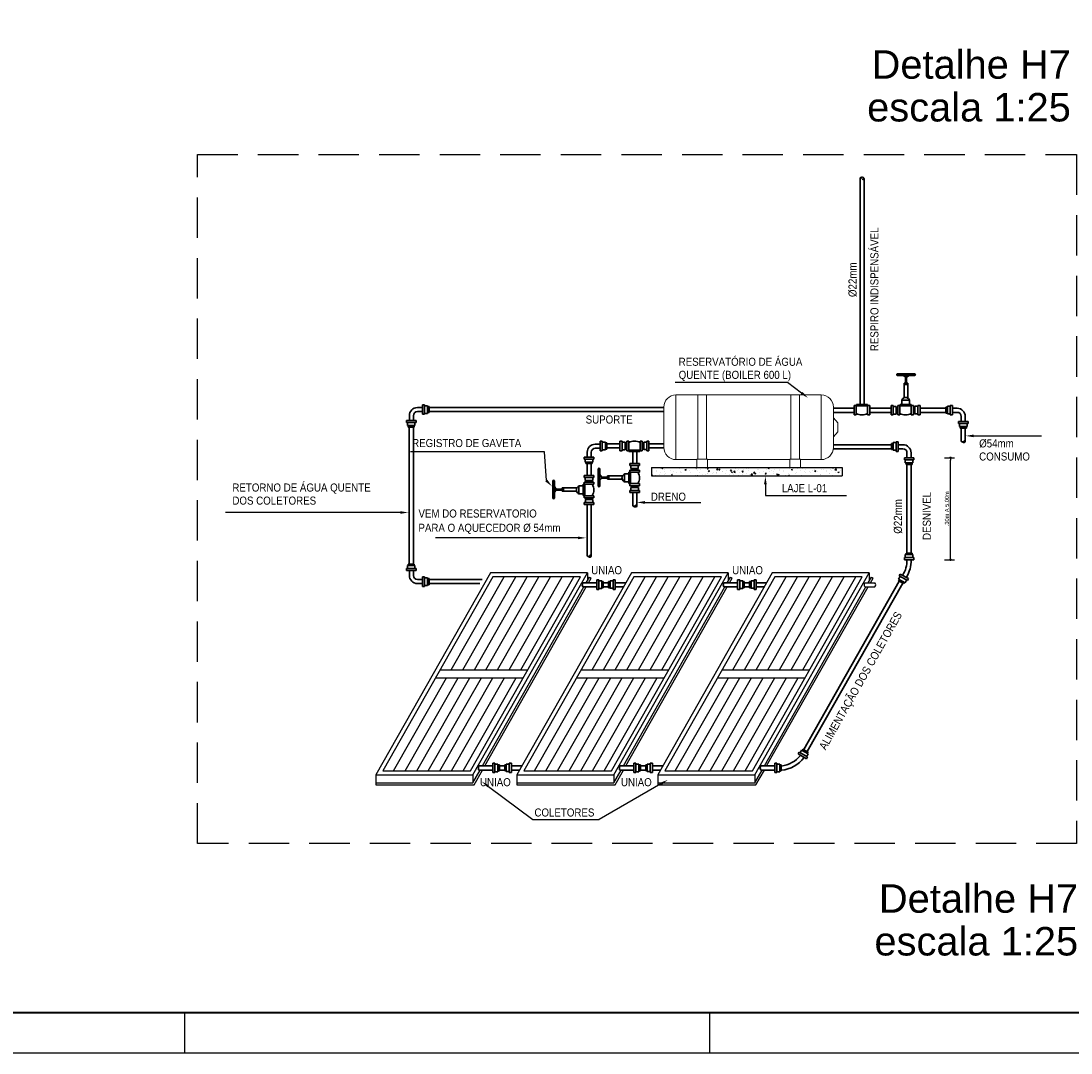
# Model space of a CAD drawing. Header units: millimetres. Extents: x -15 to 153, y -141 to 37.
# Tile 5 of 98: x 14 to 40, y -141 to -116. Entities that reach past the tile are written whole.
import ezdxf

# ---------------------------------------------------------------- set-up
doc = ezdxf.new("R2010")
doc.units = ezdxf.units.MM
doc.header["$MEASUREMENT"] = 0
doc.linetypes.add('HIDDEN', pattern=[0.375, 0.25, -0.125])
doc.layers.get('0').update_dxf_attribs({"color": 5, "lineweight": 20})
for name, color, linetype in [('1', 1, 'Continuous'), ('3', 3, 'Continuous'), ('A-01', 1, 'Continuous'), ('A-02', 2, 'Continuous'), ('A-03', 3, 'Continuous'), ('HACHURA', 8, 'Continuous'), ('LOUCAS', 6, 'Continuous'), ('XX-CARIMBO', 9, 'Continuous'), ('XX-FOLHA', 253, 'Continuous')]:
    doc.layers.add(name, color=color, linetype=linetype)
doc.layers.add('AF-Tubos detalhe', color=4, linetype='Continuous', lineweight=30)
doc.styles.add('Arial', font='arial.ttf')
doc.dimstyles.new('DIM50', dxfattribs={"dimtxt": 0.1, "dimasz": 0.06, "dimexe": 0.1, "dimexo": 0.25, "dimgap": 0.04, "dimtad": 1, "dimzin": 4, "dimdsep": 46, "dimtxsty": 'Standard', "dimblk": 'DOT', "dimcen": 0.09, "dimclrd": 1, "dimclre": 1, "dimclrt": 3, "dimadec": 0, "dimazin": 0, "dimtfac": 1, "dimtmove": 2, "dimatfit": 3, "dimldrblk": 'DOT', "dimfxl": 0.15, "dimfxlon": 1, "dimtolj": 1, "dimtzin": 1, "dimarcsym": 0})

# ---------------------------------------------------------------- blocks, each defined once
blk = doc.blocks.new('Aprovacao A-1_SC')
at = {"layer": 'XX-CARIMBO', "ltscale": 0.5}
blk.add_line((0, 0), (840, 0), dxfattribs=at)
at = {"layer": 'XX-FOLHA', "ltscale": 0.5}
for p, q in [((340, 10), (340, 0)), ((470, 10), (470, 0)), ((470, 10), (470, 0))]:
    blk.add_line(p, q, dxfattribs=at)
at = {"layer": 'XX-FOLHA', "ltscale": 0.5, "const_width": 0.5}
blk.add_lwpolyline([(25, 584), (25, 10), (830, 10), (830, 584), (25, 584)], dxfattribs=at)
blk = doc.blocks.new('*X3554')
at = {"color": 0}
for p, q in [((2.506, 3.136), (2.506, 3.136)), ((2.528, 3.141), (2.542, 3.146)), ((2.528, 3.141), (2.538, 3.134)), ((2.538, 3.134), (2.542, 3.146)), ((2.556, 3.143), (2.556, 3.143)), ((2.563, 3.131), (2.563, 3.131)), ((2.664, 3.144), (2.664, 3.144)), ((2.749, 3.132), (2.749, 3.132)), ((2.815, 3.125), (2.829, 3.13)), ((2.815, 3.125), (2.825, 3.118)), ((2.825, 3.118), (2.829, 3.13)), ((2.948, 3.146), (2.949, 3.148)), ((2.948, 3.146), (2.96, 3.145)), ((2.958, 3.124), (2.958, 3.124)), ((2.96, 3.145), (2.96, 3.148)), ((3.008, 3.13), (3.008, 3.13)), ((3.073, 3.134), (3.073, 3.134)), ((3.084, 3.14), (3.084, 3.14)), ((3.091, 3.134), (3.101, 3.145)), ((3.091, 3.134), (3.103, 3.133)), ((3.103, 3.133), (3.101, 3.145)), ((3.204, 3.124), (3.22, 3.14)), ((3.204, 3.124), (3.222, 3.121)), ((3.222, 3.121), (3.22, 3.14)), ((3.235, 3.121), (3.245, 3.133)), ((3.235, 3.121), (3.247, 3.12)), ((3.247, 3.12), (3.245, 3.133)), ((3.378, 3.109), (3.388, 3.12)), ((3.39, 3.108), (3.388, 3.12)), ((3.393, 3.145), (3.393, 3.145)), ((3.44, 3.133), (3.44, 3.133)), ((3.481, 3.124), (3.481, 3.124)), ((3.499, 3.14), (3.499, 3.14)), ((3.535, 3.128), (3.535, 3.128)), ((3.582, 3.137), (3.582, 3.137)), ((3.606, 3.136), (3.606, 3.136)), ((3.662, 3.144), (3.662, 3.144)), ((3.713, 3.131), (3.713, 3.131)), ((3.722, 3.129), (3.722, 3.129)), ((3.82, 3.127), (3.82, 3.127)), ((3.845, 3.141), (3.859, 3.146)), ((3.845, 3.141), (3.855, 3.134)), ((3.855, 3.134), (3.859, 3.146)), ((3.926, 3.122), (3.926, 3.122)), ((3.991, 3.144), (3.991, 3.144)), ((3.991, 3.127), (3.991, 3.127)), ((4.093, 3.141), (4.093, 3.141)), ((4.098, 3.14), (4.098, 3.14)), ((4.113, 3.132), (4.113, 3.132)), ((4.133, 3.125), (4.147, 3.13)), ((4.133, 3.125), (4.143, 3.118)), ((4.143, 3.118), (4.147, 3.13)), ((4.163, 3.138), (4.163, 3.138)), ((4.205, 3.135), (4.205, 3.135)), ((4.265, 3.139), (4.265, 3.139)), ((4.311, 3.131), (4.311, 3.131)), ((4.418, 3.126), (4.418, 3.126)), ((4.5, 3.129), (4.5, 3.129)), ((4.525, 3.122), (4.525, 3.122)), ((4.604, 3.144), (4.604, 3.144)), ((4.615, 3.126), (4.615, 3.126)), ((4.642, 3.146), (4.643, 3.148)), ((4.642, 3.146), (4.654, 3.145)), ((4.654, 3.145), (4.653, 3.148)), ((4.672, 3.12), (4.688, 3.137)), ((4.672, 3.12), (4.69, 3.118)), ((4.69, 3.118), (4.688, 3.137)), ((4.691, 3.136), (4.691, 3.136)), ((2.403, 3.048), (2.412, 3.058)), ((2.413, 3.048), (2.412, 3.058)), ((2.454, 3.057), (2.454, 3.057)), ((2.457, 3.106), (2.457, 3.106)), ((2.458, 3.051), (2.458, 3.051)), ((2.46, 3.117), (2.46, 3.117)), ((2.504, 3.064), (2.504, 3.064)), ((2.516, 3.092), (2.516, 3.092)), ((2.56, 3.065), (2.56, 3.065)), ((2.563, 3.101), (2.563, 3.101)), ((2.579, 3.074), (2.579, 3.074)), ((2.632, 3.112), (2.632, 3.112)), ((2.647, 3.06), (2.661, 3.065)), ((2.647, 3.06), (2.657, 3.053)), ((2.657, 3.053), (2.661, 3.065)), ((2.661, 3.078), (2.661, 3.078)), ((2.67, 3.097), (2.67, 3.097)), ((2.706, 3.091), (2.706, 3.091)), ((2.756, 3.097), (2.756, 3.097)), ((2.765, 3.093), (2.765, 3.093)), ((2.777, 3.092), (2.777, 3.092)), ((2.831, 3.107), (2.831, 3.107)), ((2.868, 3.107), (2.868, 3.107)), ((2.884, 3.088), (2.884, 3.088)), ((2.944, 3.048), (2.949, 3.049)), ((2.948, 3.048), (2.949, 3.049)), ((2.955, 3.051), (2.955, 3.051)), ((2.967, 3.053), (2.967, 3.053)), ((2.969, 3.119), (2.969, 3.119)), ((2.974, 3.053), (2.974, 3.053)), ((2.99, 3.083), (2.99, 3.083)), ((3.031, 3.061), (3.031, 3.061)), ((3.07, 3.068), (3.07, 3.068)), ((3.091, 3.073), (3.091, 3.073)), ((3.097, 3.079), (3.097, 3.079)), ((3.103, 3.109), (3.117, 3.114)), ((3.103, 3.109), (3.113, 3.102)), ((3.113, 3.102), (3.117, 3.114)), ((3.157, 3.078), (3.157, 3.078)), ((3.173, 3.082), (3.173, 3.082)), ((3.204, 3.074), (3.204, 3.074)), ((3.207, 3.093), (3.207, 3.093)), ((3.207, 3.085), (3.207, 3.085)), ((3.255, 3.049), (3.255, 3.049)), ((3.274, 3.095), (3.274, 3.095)), ((3.283, 3.095), (3.283, 3.095)), ((3.311, 3.07), (3.311, 3.07)), ((3.324, 3.113), (3.324, 3.113)), ((3.372, 3.069), (3.372, 3.069)), ((3.378, 3.11), (3.378, 3.11)), ((3.378, 3.109), (3.39, 3.108)), ((3.39, 3.093), (3.404, 3.098)), ((3.39, 3.093), (3.4, 3.086)), ((3.4, 3.086), (3.404, 3.098)), ((3.409, 3.111), (3.409, 3.111)), ((3.417, 3.065), (3.417, 3.065)), ((3.418, 3.091), (3.433, 3.107)), ((3.418, 3.091), (3.436, 3.088)), ((3.436, 3.088), (3.433, 3.107)), ((3.459, 3.118), (3.459, 3.118)), ((3.478, 3.057), (3.478, 3.057)), ((3.483, 3.049), (3.483, 3.049)), ((3.488, 3.089), (3.488, 3.089)), ((3.522, 3.096), (3.531, 3.108)), ((3.522, 3.096), (3.534, 3.095)), ((3.524, 3.061), (3.524, 3.061)), ((3.534, 3.095), (3.531, 3.108)), ((3.579, 3.07), (3.579, 3.07)), ((3.605, 3.109), (3.605, 3.109)), ((3.609, 3.066), (3.609, 3.066)), ((3.631, 3.058), (3.647, 3.074)), ((3.631, 3.058), (3.649, 3.055)), ((3.631, 3.056), (3.631, 3.056)), ((3.649, 3.055), (3.647, 3.074)), ((3.659, 3.072), (3.659, 3.072)), ((3.665, 3.084), (3.675, 3.095)), ((3.665, 3.084), (3.677, 3.083)), ((3.677, 3.083), (3.675, 3.095)), ((3.677, 3.077), (3.691, 3.082)), ((3.677, 3.077), (3.687, 3.07)), ((3.683, 3.085), (3.683, 3.085)), ((3.687, 3.07), (3.691, 3.082)), ((3.735, 3.082), (3.735, 3.082)), ((3.738, 3.052), (3.738, 3.052)), ((3.786, 3.099), (3.786, 3.099)), ((3.798, 3.059), (3.798, 3.059)), ((3.809, 3.071), (3.818, 3.083)), ((3.809, 3.071), (3.821, 3.07)), ((3.821, 3.07), (3.818, 3.083)), ((3.861, 3.099), (3.861, 3.099)), ((3.887, 3.112), (3.887, 3.112)), ((3.911, 3.105), (3.911, 3.105)), ((3.915, 3.079), (3.915, 3.079)), ((3.952, 3.058), (3.962, 3.07)), ((3.952, 3.058), (3.964, 3.057)), ((3.964, 3.057), (3.962, 3.07)), ((3.965, 3.06), (3.979, 3.066)), ((3.965, 3.06), (3.975, 3.054)), ((3.975, 3.054), (3.979, 3.066)), ((3.987, 3.115), (3.987, 3.115)), ((3.988, 3.06), (3.988, 3.06)), ((4.031, 3.099), (4.031, 3.099)), ((4.033, 3.118), (4.033, 3.118)), ((4.061, 3.053), (4.061, 3.053)), ((4.091, 3.074), (4.091, 3.074)), ((4.097, 3.048), (4.105, 3.057)), ((4.107, 3.048), (4.105, 3.057)), ((4.111, 3.06), (4.111, 3.06)), ((4.14, 3.113), (4.14, 3.113)), ((4.148, 3.119), (4.148, 3.119)), ((4.186, 3.07), (4.186, 3.07)), ((4.192, 3.087), (4.192, 3.087)), ((4.247, 3.109), (4.247, 3.109)), ((4.261, 3.048), (4.266, 3.05)), ((4.266, 3.048), (4.266, 3.05)), ((4.296, 3.102), (4.296, 3.102)), ((4.313, 3.086), (4.313, 3.086)), ((4.354, 3.104), (4.354, 3.104)), ((4.363, 3.093), (4.363, 3.093)), ((4.396, 3.05), (4.396, 3.05)), ((4.399, 3.116), (4.399, 3.116)), ((4.42, 3.109), (4.434, 3.114)), ((4.42, 3.109), (4.43, 3.102)), ((4.43, 3.102), (4.434, 3.114)), ((4.438, 3.103), (4.438, 3.103)), ((4.46, 3.1), (4.46, 3.1)), ((4.49, 3.06), (4.49, 3.06)), ((4.497, 3.063), (4.497, 3.063)), ((4.565, 3.119), (4.565, 3.119)), ((4.567, 3.095), (4.567, 3.095)), ((4.601, 3.078), (4.601, 3.078)), ((4.606, 3.08), (4.606, 3.08)), ((4.632, 3.117), (4.632, 3.117)), ((4.638, 3.057), (4.638, 3.057)), ((4.674, 3.091), (4.674, 3.091)), ((4.704, 3.092), (4.704, 3.092)), ((4.708, 3.093), (4.722, 3.098)), ((4.708, 3.093), (4.718, 3.086)), ((4.718, 3.086), (4.722, 3.098)), ((4.723, 3.1), (4.723, 3.1)), ((4.738, 3.113), (4.738, 3.113))]:
    blk.add_line(p, q, dxfattribs=at)
blk = doc.blocks.new('*X3553')
at = {"color": 0}
for p, q in [((1.664, 0.645), (2.321, 1.795)), ((1.808, 0.645), (2.464, 1.795)), ((1.952, 0.645), (2.608, 1.795)), ((2.096, 0.645), (2.752, 1.795)), ((2.24, 0.645), (2.896, 1.795)), ((2.384, 0.645), (3.04, 1.795)), ((2.527, 0.645), (3.184, 1.795))]:
    blk.add_line(p, q, dxfattribs=at)
blk = doc.blocks.new('*X3552')
at = {"color": 0}
for p, q in [((0.95, -0.605), (1.607, 0.545)), ((1.094, -0.605), (1.751, 0.545)), ((1.238, -0.605), (1.895, 0.545)), ((1.382, -0.605), (2.039, 0.545)), ((1.526, -0.605), (2.182, 0.545)), ((1.67, -0.605), (2.326, 0.545)), ((1.814, -0.605), (2.47, 0.545))]:
    blk.add_line(p, q, dxfattribs=at)
blk = doc.blocks.new('_DOT')
at = {"color": 0, "linetype": 'ByBlock', "lineweight": -2}
blk.add_line((-0.5, 0), (-1, 0), dxfattribs=at)
at = {"color": 0, "linetype": 'ByBlock', "const_width": 0.5}
blk.add_lwpolyline([(-0.25, 0, 1), (0.25, 0, 1)], format="xyb", close=True, dxfattribs=at)
blk = doc.blocks.new('*D3555')
at = {"layer": 'AF-Tubos detalhe', "color": 1, "lineweight": -2, "transparency": 16777216}
for p, q in [((37.335, -126.418), (37.585, -126.418)), ((37.485, -128.884), (37.485, -126.478)), ((37.335, -128.944), (37.585, -128.944))]:
    blk.add_line(p, q, dxfattribs=at)
at = {"layer": 'Defpoints', "color": 0, "transparency": 16777216}
for p in [(36.507, -126.418), (37.485, -126.418), (36.507, -128.944)]:
    blk.add_point(p, dxfattribs=at)
at = {"layer": 'AF-Tubos detalhe', "color": 1, "lineweight": -2, "transparency": 16777216, "xscale": 0.06, "yscale": 0.06, "zscale": 0.06}
for p, rotation in [((37.485, -126.418), 90), ((37.485, -128.944), 270)]:
    blk.add_blockref('_DOT', p, dxfattribs=dict(at, rotation=rotation))
at = {"layer": 'AF-Tubos detalhe', "color": 3, "transparency": 16777216, "insert": (37.395, -127.681), "char_height": 0.1, "attachment_point": 5, "rotation": 90}
blk.add_mtext('\\A1;.30m A 5.00m', dxfattribs=at)

msp = doc.modelspace()

# ---------------------------------------------------------------- linework, layer by layer
for p, q in [((30.685, -124.863), (34.284, -124.863)), ((30.685, -124.863), (30.685, -126.463)), ((31.228, -124.863), (31.228, -126.451)), ((31.439, -124.863), (31.439, -126.451)), ((33.53, -124.863), (33.53, -126.451)), ((33.742, -124.863), (33.742, -126.451)), ((34.284, -124.863), (34.284, -126.463)), ((30.385, -125.163), (30.385, -126.163)), ((34.584, -125.163), (34.584, -126.163)), ((34.698, -125.55), (34.584, -125.428)), ((34.698, -125.663), (34.698, -125.55)), ((34.698, -125.776), (34.584, -125.899)), ((34.698, -125.663), (34.698, -125.776)), ((30.685, -126.463), (31.202, -126.463)), ((31.202, -126.451), (31.202, -126.663)), ((31.202, -126.451), (31.467, -126.451)), ((31.467, -126.451), (31.467, -126.663)), ((31.467, -126.463), (33.503, -126.463)), ((33.503, -126.451), (33.503, -126.663)), ((33.768, -126.451), (33.503, -126.451)), ((33.768, -126.451), (33.768, -126.663)), ((34.284, -126.463), (33.768, -126.463)), ((33.768, -126.463), (34.284, -126.463))]:
    msp.add_line(p, q)
for centre, start, end in [((30.685, -125.163), 90, 180), ((34.284, -125.163), 0, 90), ((30.685, -126.163), 180, 270), ((34.284, -126.163), 270, 0)]:
    msp.add_arc(centre, 0.3, start, end)
at = {"layer": '1'}
for p, q in [((33.447, -124.55), (30.668, -124.55)), ((33.798, -124.815), (33.447, -124.55)), ((38.062, -125.876), (39.741, -125.876)), ((27.429, -126.271), (24.117, -126.271)), ((27.478, -126.984), (27.429, -126.271)), ((32.901, -127.075), (32.901, -127.356)), ((32.901, -127.356), (34.906, -127.356)), ((29.917, -127.524), (31.304, -127.524)), ((23.86, -127.774), (19.536, -127.774)), ((28.259, -128.403), (24.729, -128.403)), ((26.041, -134.558), (27.14, -135.378)), ((30.309, -134.497), (28.786, -135.378)), ((27.14, -135.378), (28.786, -135.378))]:
    msp.add_line(p, q, dxfattribs=at)
for points in [[(33.818, -124.788), (33.778, -124.841), (33.958, -124.935)], [(38.062, -125.91), (38.062, -125.843), (37.862, -125.876)], [(32.867, -127.075), (32.934, -127.075), (32.901, -126.875)], [(27.501, -126.96), (27.454, -127.007), (27.618, -127.126)], [(29.917, -127.558), (29.917, -127.491), (29.717, -127.524)], [(23.86, -127.741), (23.86, -127.807), (24.06, -127.774)], [(28.259, -128.369), (28.259, -128.436), (28.459, -128.403)], [(30.292, -134.468), (30.326, -134.526), (30.482, -134.396)], [(26.021, -134.585), (26.06, -134.531), (25.88, -134.438)]]:
    msp.add_solid(points, dxfattribs=at)
at = {"layer": '3', "linetype": 'Continuous'}
for p, q in [((30.083, -126.663), (34.804, -126.663)), ((30.083, -126.863), (34.804, -126.863))]:
    msp.add_line(p, q, dxfattribs=at)
at = {"layer": 'A-02'}
for p, q in [((28.466, -129.514), (28.545, -129.375)), ((28.524, -129.514), (28.589, -129.4)), ((28.545, -129.375), (28.589, -129.4)), ((31.956, -129.514), (32.035, -129.375)), ((32.014, -129.514), (32.079, -129.4)), ((32.035, -129.375), (32.079, -129.4)), ((35.447, -129.514), (35.526, -129.375)), ((35.504, -129.514), (35.569, -129.4)), ((35.526, -129.375), (35.569, -129.4)), ((25.894, -134.052), (28.409, -129.614)), ((25.952, -134.052), (28.467, -129.614)), ((29.384, -134.052), (31.9, -129.614)), ((29.442, -134.052), (31.957, -129.614)), ((32.875, -134.052), (35.39, -129.614)), ((32.932, -134.052), (35.448, -129.614)), ((25.658, -134.469), (25.837, -134.152)), ((25.687, -134.519), (25.895, -134.152)), ((29.148, -134.469), (29.328, -134.152)), ((29.177, -134.519), (29.385, -134.152)), ((32.639, -134.469), (32.818, -134.152)), ((32.668, -134.519), (32.876, -134.152)), ((23.258, -134.469), (23.258, -134.519)), ((23.258, -134.469), (25.658, -134.469)), ((23.258, -134.519), (25.687, -134.519)), ((26.748, -134.469), (26.748, -134.519)), ((26.748, -134.469), (29.148, -134.469)), ((26.748, -134.519), (29.177, -134.519)), ((30.239, -134.469), (32.639, -134.469)), ((30.239, -134.469), (30.239, -134.519)), ((30.239, -134.519), (32.668, -134.519))]:
    msp.add_line(p, q, dxfattribs=at)
for points in [[(23.429, -134.169), (25.6, -134.169), (28.32, -129.369), (26.15, -129.369)], [(26.92, -134.169), (29.09, -134.169), (31.81, -129.369), (29.64, -129.369)], [(30.41, -134.169), (32.58, -134.169), (35.301, -129.369), (33.131, -129.369)]]:
    msp.add_lwpolyline(points, close=True, dxfattribs=at)
for centre, start, end in [((35.408, -129.564), 128.8914, 231.1086), ((35.573, -129.564), 308.8914, 51.1086)]:
    msp.add_arc(centre, 0.0642, start, end, dxfattribs=at)
at = {"layer": 'A-03'}
for p, q in [((30.083, -126.663), (30.083, -126.863)), ((34.804, -126.663), (34.804, -126.863)), ((26.092, -129.269), (23.258, -134.269)), ((25.658, -134.269), (28.492, -129.269)), ((28.492, -129.269), (26.092, -129.269)), ((29.582, -129.269), (26.748, -134.269)), ((28.492, -129.269), (28.492, -129.469)), ((29.148, -134.269), (31.982, -129.269)), ((31.982, -129.269), (29.582, -129.269)), ((33.072, -129.269), (30.239, -134.269)), ((31.982, -129.269), (31.982, -129.469)), ((32.639, -134.269), (35.472, -129.269)), ((35.472, -129.269), (33.072, -129.269)), ((35.472, -129.269), (35.472, -129.469)), ((24.846, -131.669), (27.016, -131.669)), ((28.337, -131.669), (30.507, -131.669)), ((31.827, -131.669), (33.997, -131.669)), ((24.733, -131.869), (26.903, -131.869)), ((28.223, -131.869), (30.393, -131.869)), ((31.714, -131.869), (33.884, -131.869)), ((23.258, -134.269), (23.258, -134.469)), ((23.258, -134.269), (25.658, -134.269)), ((25.658, -134.269), (25.658, -134.469)), ((26.748, -134.269), (26.748, -134.469)), ((26.748, -134.269), (29.148, -134.269)), ((29.148, -134.269), (29.148, -134.469)), ((30.239, -134.269), (32.639, -134.269)), ((30.239, -134.269), (30.239, -134.469)), ((32.639, -134.269), (32.639, -134.469))]:
    msp.add_line(p, q, dxfattribs=at)
at = {"layer": 'AF-Tubos detalhe'}
for p, q in [((35.244, -125.098), (35.244, -119.486)), ((35.344, -125.098), (35.344, -119.502)), ((36.168, -124.381), (36.17, -124.381)), ((36.588, -124.339), (36.181, -124.339)), ((36.181, -124.381), (36.588, -124.381)), ((36.366, -124.423), (36.319, -124.381)), ((36.366, -124.423), (36.395, -124.423)), ((36.366, -124.571), (36.366, -124.423)), ((36.395, -124.423), (36.458, -124.381)), ((36.395, -124.423), (36.395, -124.571)), ((36.6, -124.381), (36.597, -124.381)), ((36.34, -124.932), (36.34, -124.571)), ((36.34, -124.571), (36.424, -124.571)), ((36.34, -124.604), (36.424, -124.604)), ((36.424, -124.571), (36.424, -124.94)), ((36.277, -124.988), (36.286, -124.974)), ((36.277, -124.988), (36.471, -124.988)), ((36.277, -125.098), (36.277, -124.988)), ((36.372, -124.925), (36.373, -124.925)), ((36.459, -124.974), (36.469, -124.99)), ((36.471, -124.988), (36.471, -125.098)), ((24.285, -125.176), (24.409, -125.176)), ((24.285, -125.276), (24.409, -125.276)), ((24.409, -125.103), (24.46, -125.103)), ((24.409, -125.341), (24.409, -125.103)), ((24.46, -125.103), (24.46, -125.341)), ((24.535, -125.131), (24.46, -125.131)), ((24.535, -125.318), (24.535, -125.131)), ((24.572, -125.145), (24.535, -125.145)), ((24.535, -125.299), (24.572, -125.299)), ((24.572, -125.299), (24.572, -125.145)), ((24.572, -125.176), (28.588, -125.176)), ((24.572, -125.276), (28.588, -125.276)), ((28.588, -125.176), (30.385, -125.176)), ((28.588, -125.276), (30.385, -125.276)), ((34.584, -125.193), (35.099, -125.193)), ((34.584, -125.293), (35.099, -125.293)), ((35.095, -125.193), (35.099, -125.193)), ((35.095, -125.293), (35.099, -125.293)), ((35.099, -125.358), (35.099, -125.12)), ((35.099, -125.12), (35.15, -125.12)), ((35.15, -125.12), (35.15, -125.358)), ((35.15, -125.135), (35.432, -125.135)), ((35.154, -125.135), (35.154, -125.098)), ((35.154, -125.098), (35.432, -125.098)), ((35.432, -125.098), (35.432, -125.135)), ((35.432, -125.358), (35.432, -125.12)), ((35.432, -125.12), (35.483, -125.12)), ((35.483, -125.12), (35.483, -125.358)), ((35.483, -125.193), (35.485, -125.193)), ((35.483, -125.193), (36.012, -125.193)), ((35.483, -125.293), (35.485, -125.293)), ((35.483, -125.293), (36.012, -125.293)), ((36.012, -125.358), (36.012, -125.12)), ((36.012, -125.12), (36.064, -125.12)), ((36.064, -125.12), (36.064, -125.358)), ((36.139, -125.148), (36.064, -125.148)), ((36.139, -125.335), (36.139, -125.148)), ((36.176, -125.162), (36.139, -125.162)), ((36.176, -125.316), (36.176, -125.162)), ((36.18, -125.358), (36.18, -125.12)), ((36.18, -125.12), (36.231, -125.12)), ((36.231, -125.12), (36.231, -125.358)), ((36.231, -125.135), (36.513, -125.135)), ((36.235, -125.098), (36.513, -125.098)), ((36.235, -125.135), (36.235, -125.098)), ((36.513, -125.098), (36.513, -125.135)), ((36.513, -125.358), (36.513, -125.12)), ((36.513, -125.12), (36.564, -125.12)), ((36.564, -125.12), (36.564, -125.358)), ((36.564, -125.193), (36.567, -125.193)), ((36.564, -125.293), (36.567, -125.293)), ((36.567, -125.162), (36.567, -125.316)), ((36.604, -125.162), (36.567, -125.162)), ((36.679, -125.144), (36.604, -125.144)), ((36.604, -125.144), (36.604, -125.33)), ((36.679, -125.358), (36.679, -125.12)), ((36.679, -125.12), (36.73, -125.12)), ((36.73, -125.12), (36.73, -125.358)), ((36.737, -125.193), (36.73, -125.193)), ((36.73, -125.193), (37.368, -125.193)), ((36.737, -125.293), (36.73, -125.293)), ((36.73, -125.293), (37.368, -125.293)), ((37.406, -125.162), (37.368, -125.162)), ((37.368, -125.162), (37.368, -125.316)), ((37.48, -125.144), (37.406, -125.144)), ((37.406, -125.144), (37.406, -125.33)), ((37.48, -125.358), (37.48, -125.12)), ((37.48, -125.12), (37.532, -125.12)), ((37.532, -125.12), (37.532, -125.358)), ((37.65, -125.193), (37.532, -125.193)), ((37.65, -125.293), (37.532, -125.293)), ((24.012, -125.495), (24.25, -125.495)), ((24.012, -125.546), (24.012, -125.495)), ((24.25, -125.546), (24.012, -125.546)), ((24.035, -125.546), (24.035, -125.621)), ((24.085, -125.376), (24.085, -125.495)), ((24.185, -125.376), (24.185, -125.495)), ((24.222, -125.621), (24.222, -125.546)), ((24.25, -125.495), (24.25, -125.546)), ((24.46, -125.341), (24.409, -125.341)), ((24.46, -125.318), (24.535, -125.318)), ((35.15, -125.358), (35.099, -125.358)), ((35.483, -125.358), (35.432, -125.358)), ((36.064, -125.358), (36.012, -125.358)), ((36.064, -125.335), (36.139, -125.335)), ((36.139, -125.316), (36.176, -125.316)), ((36.231, -125.358), (36.18, -125.358)), ((36.564, -125.358), (36.513, -125.358)), ((36.567, -125.316), (36.604, -125.316)), ((36.604, -125.33), (36.679, -125.33)), ((36.73, -125.358), (36.679, -125.358)), ((37.368, -125.316), (37.406, -125.316)), ((37.406, -125.33), (37.48, -125.33)), ((37.532, -125.358), (37.48, -125.358)), ((37.685, -125.569), (37.685, -125.517)), ((37.685, -125.517), (37.923, -125.517)), ((37.923, -125.569), (37.685, -125.569)), ((37.709, -125.569), (37.709, -125.643)), ((37.75, -125.393), (37.75, -125.517)), ((37.85, -125.393), (37.85, -125.517)), ((37.895, -125.643), (37.895, -125.569)), ((37.923, -125.517), (37.923, -125.569)), ((24.035, -125.621), (24.222, -125.621)), ((24.054, -125.621), (24.054, -125.658)), ((24.054, -125.658), (24.208, -125.658)), ((24.084, -129.051), (24.084, -125.658)), ((24.184, -129.051), (24.184, -125.658)), ((24.208, -125.658), (24.208, -125.621)), ((37.709, -125.643), (37.895, -125.643)), ((37.727, -125.643), (37.727, -125.681)), ((37.727, -125.681), (37.881, -125.681)), ((37.75, -125.997), (37.75, -125.681)), ((37.85, -126.019), (37.85, -125.681)), ((37.881, -125.681), (37.881, -125.643)), ((28.688, -126.082), (28.812, -126.082)), ((28.863, -126.009), (28.812, -126.009)), ((28.812, -126.009), (28.812, -126.247)), ((28.812, -126.247), (28.812, -126.009)), ((28.812, -126.009), (28.863, -126.009)), ((28.863, -126.247), (28.863, -126.009)), ((28.863, -126.009), (28.863, -126.247)), ((28.863, -126.032), (28.938, -126.032)), ((28.938, -126.032), (28.938, -126.219)), ((28.938, -126.223), (28.938, -126.037)), ((28.938, -126.051), (28.975, -126.051)), ((28.975, -126.051), (28.938, -126.051)), ((28.975, -126.051), (28.975, -126.205)), ((28.975, -126.205), (28.975, -126.051)), ((28.975, -126.076), (29.3, -126.076)), ((29.3, -126.243), (29.3, -126.005)), ((29.3, -126.005), (29.351, -126.005)), ((29.351, -126.005), (29.351, -126.243)), ((29.426, -126.033), (29.351, -126.033)), ((29.426, -126.219), (29.426, -126.033)), ((29.463, -126.047), (29.426, -126.047)), ((29.463, -126.201), (29.463, -126.047)), ((29.466, -126.243), (29.466, -126.005)), ((29.466, -126.005), (29.517, -126.005)), ((29.517, -126.005), (29.517, -126.243)), ((29.799, -126.243), (29.799, -126.005)), ((29.799, -126.005), (29.85, -126.005)), ((29.85, -126.005), (29.85, -126.243)), ((29.854, -126.047), (29.854, -126.201)), ((29.891, -126.047), (29.854, -126.047)), ((29.891, -126.028), (29.891, -126.215)), ((29.966, -126.028), (29.891, -126.028)), ((29.966, -126.243), (29.966, -126.005)), ((29.966, -126.005), (30.018, -126.005)), ((30.018, -126.005), (30.018, -126.243)), ((30.018, -126.076), (30.385, -126.076)), ((34.584, -126.094), (36.025, -126.094)), ((36.025, -126.063), (36.025, -126.217)), ((36.062, -126.063), (36.025, -126.063)), ((36.062, -126.044), (36.062, -126.231)), ((36.137, -126.044), (36.062, -126.044)), ((36.137, -126.021), (36.188, -126.021)), ((36.137, -126.259), (36.137, -126.021)), ((36.188, -126.021), (36.188, -126.259)), ((36.307, -126.094), (36.188, -126.094)), ((28.488, -126.282), (28.488, -126.4)), ((28.588, -126.282), (28.588, -126.4)), ((28.688, -126.182), (28.812, -126.182)), ((28.812, -126.247), (28.863, -126.247)), ((28.863, -126.247), (28.812, -126.247)), ((28.863, -126.223), (28.938, -126.223)), ((28.975, -126.205), (28.938, -126.205)), ((28.938, -126.205), (28.975, -126.205)), ((28.975, -126.176), (29.3, -126.176)), ((29.351, -126.243), (29.3, -126.243)), ((29.351, -126.219), (29.426, -126.219)), ((29.426, -126.201), (29.463, -126.201)), ((29.517, -126.243), (29.466, -126.243)), ((29.517, -126.265), (29.517, -126.228)), ((29.799, -126.228), (29.517, -126.228)), ((29.795, -126.265), (29.517, -126.265)), ((29.617, -126.56), (29.617, -126.265)), ((29.717, -126.56), (29.717, -126.265)), ((29.795, -126.228), (29.795, -126.265)), ((29.85, -126.243), (29.799, -126.243)), ((29.854, -126.201), (29.891, -126.201)), ((29.891, -126.215), (29.966, -126.215)), ((30.018, -126.243), (29.966, -126.243)), ((30.018, -126.176), (30.385, -126.176)), ((34.583, -126.194), (36.025, -126.194)), ((36.025, -126.217), (36.062, -126.217)), ((36.062, -126.231), (36.137, -126.231)), ((36.188, -126.259), (36.137, -126.259)), ((36.307, -126.194), (36.188, -126.194)), ((36.407, -126.294), (36.407, -126.418)), ((36.507, -126.294), (36.507, -126.418)), ((28.415, -126.4), (28.653, -126.4)), ((28.415, -126.452), (28.415, -126.4)), ((28.653, -126.452), (28.415, -126.452)), ((28.438, -126.452), (28.438, -126.526)), ((28.438, -126.526), (28.625, -126.526)), ((28.457, -126.526), (28.457, -126.564)), ((28.457, -126.564), (28.611, -126.564)), ((28.488, -126.858), (28.488, -126.564)), ((28.588, -126.858), (28.588, -126.564)), ((28.611, -126.564), (28.611, -126.526)), ((28.625, -126.526), (28.625, -126.452)), ((28.653, -126.4), (28.653, -126.452)), ((29.544, -126.611), (29.544, -126.56)), ((29.544, -126.56), (29.782, -126.56)), ((29.782, -126.611), (29.544, -126.611)), ((29.567, -126.611), (29.567, -126.686)), ((29.617, -126.553), (29.617, -126.56)), ((29.717, -126.553), (29.717, -126.56)), ((29.754, -126.686), (29.754, -126.611)), ((29.782, -126.56), (29.782, -126.611)), ((36.342, -126.418), (36.58, -126.418)), ((36.342, -126.469), (36.342, -126.418)), ((36.58, -126.469), (36.342, -126.469)), ((36.365, -126.469), (36.365, -126.544)), ((36.365, -126.544), (36.552, -126.544)), ((36.384, -126.544), (36.384, -126.581)), ((36.384, -126.581), (36.538, -126.581)), ((36.407, -126.581), (36.407, -128.78)), ((36.507, -126.581), (36.507, -128.78)), ((36.538, -126.581), (36.538, -126.544)), ((36.552, -126.544), (36.552, -126.469)), ((36.58, -126.418), (36.58, -126.469)), ((28.415, -126.909), (28.415, -126.858)), ((28.415, -126.858), (28.653, -126.858)), ((28.488, -126.851), (28.488, -126.858)), ((28.588, -126.851), (28.588, -126.858)), ((28.653, -126.858), (28.653, -126.909)), ((28.763, -126.702), (28.763, -127.109)), ((28.805, -126.69), (28.805, -126.693)), ((28.805, -127.109), (28.805, -126.702)), ((28.847, -126.895), (28.805, -126.832)), ((28.994, -126.866), (29.364, -126.866)), ((28.994, -126.95), (28.994, -126.866)), ((29.028, -126.95), (29.028, -126.866)), ((29.398, -126.831), (29.414, -126.821)), ((29.412, -127.013), (29.412, -126.819)), ((29.412, -126.819), (29.521, -126.819)), ((29.521, -127.055), (29.521, -126.777)), ((29.521, -126.777), (29.559, -126.777)), ((29.544, -126.777), (29.544, -126.726)), ((29.544, -126.726), (29.782, -126.726)), ((29.782, -126.777), (29.544, -126.777)), ((29.559, -127.059), (29.559, -126.777)), ((29.567, -126.686), (29.754, -126.686)), ((29.586, -126.686), (29.586, -126.723)), ((29.586, -126.723), (29.74, -126.723)), ((29.617, -126.726), (29.617, -126.723)), ((29.717, -126.726), (29.717, -126.723)), ((29.74, -126.723), (29.74, -126.686)), ((29.782, -126.726), (29.782, -126.777)), ((27.634, -127), (27.634, -127.407)), ((27.676, -126.989), (27.676, -126.991)), ((27.676, -127.407), (27.676, -127)), ((27.718, -127.193), (27.676, -127.13)), ((28.268, -127.129), (28.285, -127.119)), ((28.283, -127.311), (28.283, -127.117)), ((28.283, -127.117), (28.392, -127.117)), ((28.392, -127.353), (28.392, -127.075)), ((28.392, -127.075), (28.43, -127.075)), ((28.653, -126.909), (28.415, -126.909)), ((28.415, -127.075), (28.415, -127.024)), ((28.415, -127.024), (28.653, -127.024)), ((28.653, -127.075), (28.415, -127.075)), ((28.43, -127.357), (28.43, -127.075)), ((28.438, -126.909), (28.438, -126.984)), ((28.438, -126.984), (28.625, -126.984)), ((28.457, -126.984), (28.457, -127.022)), ((28.457, -127.022), (28.611, -127.022)), ((28.488, -127.024), (28.488, -127.022)), ((28.588, -127.024), (28.588, -127.022)), ((28.611, -127.022), (28.611, -126.984)), ((28.625, -126.984), (28.625, -126.909)), ((28.653, -127.024), (28.653, -127.075)), ((28.847, -126.924), (28.805, -126.971)), ((28.805, -127.122), (28.805, -127.12)), ((28.847, -126.924), (28.847, -126.895)), ((28.847, -126.895), (28.994, -126.895)), ((28.994, -126.924), (28.847, -126.924)), ((29.356, -126.95), (28.994, -126.95)), ((29.349, -126.918), (29.349, -126.917)), ((29.412, -127.013), (29.398, -127.004)), ((29.521, -127.013), (29.412, -127.013)), ((29.559, -127.055), (29.521, -127.055)), ((29.544, -127.11), (29.544, -127.059)), ((29.544, -127.059), (29.782, -127.059)), ((29.782, -127.11), (29.544, -127.11)), ((29.74, -127.114), (29.586, -127.114)), ((29.586, -127.114), (29.586, -127.151)), ((29.74, -127.151), (29.74, -127.114)), ((29.782, -127.059), (29.782, -127.11)), ((27.718, -127.223), (27.676, -127.269)), ((27.718, -127.193), (27.865, -127.193)), ((27.718, -127.223), (27.718, -127.193)), ((27.865, -127.223), (27.718, -127.223)), ((27.865, -127.164), (28.235, -127.164)), ((27.865, -127.248), (27.865, -127.164)), ((28.226, -127.248), (27.865, -127.248)), ((27.899, -127.248), (27.899, -127.164)), ((28.22, -127.216), (28.22, -127.215)), ((28.283, -127.311), (28.268, -127.302)), ((28.392, -127.311), (28.283, -127.311)), ((28.43, -127.353), (28.392, -127.353)), ((28.415, -127.408), (28.415, -127.357)), ((28.415, -127.357), (28.653, -127.357)), ((28.653, -127.357), (28.653, -127.408)), ((29.544, -127.278), (29.544, -127.226)), ((29.544, -127.226), (29.782, -127.226)), ((29.782, -127.278), (29.544, -127.278)), ((29.759, -127.151), (29.572, -127.151)), ((29.572, -127.151), (29.572, -127.226)), ((29.617, -127.594), (29.617, -127.278)), ((29.717, -127.616), (29.717, -127.278)), ((29.759, -127.226), (29.759, -127.151)), ((29.782, -127.226), (29.782, -127.278)), ((27.676, -127.42), (27.676, -127.418)), ((28.653, -127.408), (28.415, -127.408)), ((28.415, -127.576), (28.415, -127.524)), ((28.415, -127.524), (28.653, -127.524)), ((28.653, -127.576), (28.415, -127.576)), ((28.443, -127.45), (28.443, -127.524)), ((28.629, -127.45), (28.443, -127.45)), ((28.611, -127.412), (28.457, -127.412)), ((28.457, -127.412), (28.457, -127.45)), ((28.488, -128.835), (28.488, -127.576)), ((28.588, -128.857), (28.588, -127.576)), ((28.611, -127.45), (28.611, -127.412)), ((28.629, -127.524), (28.629, -127.45)), ((28.653, -127.524), (28.653, -127.576)), ((36.58, -128.892), (36.342, -128.892)), ((36.342, -128.892), (36.342, -128.944)), ((36.342, -128.944), (36.58, -128.944)), ((36.365, -128.892), (36.365, -128.817)), ((36.365, -128.817), (36.552, -128.817)), ((36.384, -128.817), (36.384, -128.78)), ((36.384, -128.78), (36.538, -128.78)), ((36.538, -128.78), (36.538, -128.817)), ((36.552, -128.817), (36.552, -128.892)), ((36.58, -128.944), (36.58, -128.892)), ((24.25, -129.163), (24.012, -129.163)), ((24.012, -129.163), (24.012, -129.214)), ((24.012, -129.214), (24.25, -129.214)), ((24.035, -129.088), (24.222, -129.088)), ((24.035, -129.163), (24.035, -129.088)), ((24.054, -129.051), (24.208, -129.051)), ((24.054, -129.088), (24.054, -129.051)), ((24.085, -129.333), (24.085, -129.214)), ((24.185, -129.333), (24.185, -129.214)), ((24.208, -129.051), (24.208, -129.088)), ((24.222, -129.088), (24.222, -129.163)), ((24.25, -129.214), (24.25, -129.163)), ((24.285, -129.433), (24.409, -129.433)), ((24.46, -129.368), (24.409, -129.368)), ((24.409, -129.368), (24.409, -129.606)), ((24.46, -129.606), (24.46, -129.368)), ((24.46, -129.391), (24.535, -129.391)), ((24.535, -129.391), (24.535, -129.578)), ((24.535, -129.41), (24.572, -129.41)), ((24.572, -129.41), (24.572, -129.564)), ((24.572, -129.433), (25.884, -129.433)), ((28.723, -129.441), (28.774, -129.441)), ((28.723, -129.679), (28.723, -129.441)), ((28.774, -129.441), (28.774, -129.679)), ((28.849, -129.469), (28.774, -129.469)), ((28.849, -129.656), (28.849, -129.469)), ((29.132, -129.465), (29.057, -129.465)), ((29.057, -129.465), (29.057, -129.651)), ((29.132, -129.441), (29.183, -129.441)), ((29.132, -129.679), (29.132, -129.441)), ((29.183, -129.441), (29.183, -129.679)), ((32.213, -129.441), (32.265, -129.441)), ((32.213, -129.679), (32.213, -129.441)), ((32.265, -129.441), (32.265, -129.679)), ((32.339, -129.469), (32.265, -129.469)), ((32.339, -129.656), (32.339, -129.469)), ((32.622, -129.465), (32.547, -129.465)), ((32.547, -129.465), (32.547, -129.651)), ((32.622, -129.441), (32.674, -129.441)), ((32.622, -129.679), (32.622, -129.441)), ((32.674, -129.441), (32.674, -129.679)), ((33.852, -133.646), (36.216, -129.475)), ((36.193, -129.462), (36.211, -129.429)), ((36.328, -129.535), (36.193, -129.462)), ((36.198, -129.422), (36.234, -129.357)), ((36.362, -129.512), (36.198, -129.422)), ((36.234, -129.298), (36.21, -129.343)), ((36.21, -129.343), (36.419, -129.457)), ((36.443, -129.412), (36.234, -129.298)), ((36.398, -129.446), (36.362, -129.512)), ((36.419, -129.457), (36.443, -129.412)), ((24.285, -129.533), (24.409, -129.533)), ((24.409, -129.606), (24.46, -129.606)), ((24.535, -129.578), (24.46, -129.578)), ((24.572, -129.564), (24.535, -129.564)), ((24.572, -129.533), (25.828, -129.533)), ((28.381, -129.514), (28.723, -129.514)), ((28.381, -129.614), (28.723, -129.614)), ((28.774, -129.679), (28.723, -129.679)), ((28.774, -129.656), (28.849, -129.656)), ((28.886, -129.483), (28.849, -129.483)), ((28.849, -129.637), (28.886, -129.637)), ((28.886, -129.637), (28.886, -129.483)), ((28.886, -129.514), (29.02, -129.514)), ((28.886, -129.614), (29.02, -129.614)), ((29.057, -129.483), (29.02, -129.483)), ((29.02, -129.483), (29.02, -129.637)), ((29.02, -129.637), (29.057, -129.637)), ((29.057, -129.651), (29.132, -129.651)), ((29.183, -129.679), (29.132, -129.679)), ((29.183, -129.514), (29.443, -129.514)), ((29.183, -129.614), (29.386, -129.614)), ((31.871, -129.514), (32.213, -129.514)), ((31.871, -129.614), (32.213, -129.614)), ((32.265, -129.679), (32.213, -129.679)), ((32.265, -129.656), (32.339, -129.656)), ((32.377, -129.483), (32.339, -129.483)), ((32.339, -129.637), (32.377, -129.637)), ((32.377, -129.637), (32.377, -129.483)), ((32.377, -129.514), (32.51, -129.514)), ((32.377, -129.614), (32.51, -129.614)), ((32.547, -129.483), (32.51, -129.483)), ((32.51, -129.483), (32.51, -129.637)), ((32.51, -129.637), (32.547, -129.637)), ((32.547, -129.651), (32.622, -129.651)), ((32.674, -129.679), (32.622, -129.679)), ((32.674, -129.514), (32.933, -129.514)), ((32.674, -129.614), (32.877, -129.614)), ((33.939, -133.696), (36.304, -129.522)), ((36.346, -129.503), (36.328, -129.535)), ((33.829, -133.633), (33.81, -133.665)), ((33.962, -133.709), (33.829, -133.633)), ((33.711, -133.754), (33.737, -133.709)), ((33.918, -133.872), (33.711, -133.754)), ((33.737, -133.709), (33.943, -133.827)), ((33.798, -133.658), (33.761, -133.723)), ((33.96, -133.751), (33.798, -133.658)), ((33.943, -133.827), (33.918, -133.872)), ((33.923, -133.816), (33.96, -133.751)), ((33.944, -133.742), (33.962, -133.709)), ((25.809, -134.052), (26.151, -134.052)), ((25.809, -134.152), (26.151, -134.152)), ((26.151, -133.979), (26.202, -133.979)), ((26.151, -134.217), (26.151, -133.979)), ((26.202, -133.979), (26.202, -134.217)), ((26.277, -134.007), (26.202, -134.007)), ((26.277, -134.194), (26.277, -134.007)), ((26.315, -134.021), (26.277, -134.021)), ((26.315, -134.175), (26.315, -134.021)), ((26.315, -134.052), (26.448, -134.052)), ((26.315, -134.152), (26.448, -134.152)), ((26.448, -134.021), (26.448, -134.175)), ((26.485, -134.021), (26.448, -134.021)), ((26.56, -134.003), (26.485, -134.003)), ((26.485, -134.003), (26.485, -134.189)), ((26.56, -133.979), (26.611, -133.979)), ((26.56, -134.217), (26.56, -133.979)), ((26.611, -133.979), (26.611, -134.217)), ((26.611, -134.052), (26.871, -134.052)), ((26.611, -134.152), (26.814, -134.152)), ((29.299, -134.052), (29.641, -134.052)), ((29.299, -134.152), (29.641, -134.152)), ((29.641, -133.979), (29.693, -133.979)), ((29.641, -134.217), (29.641, -133.979)), ((29.693, -133.979), (29.693, -134.217)), ((29.768, -134.007), (29.693, -134.007)), ((29.768, -134.194), (29.768, -134.007)), ((29.805, -134.021), (29.768, -134.021)), ((29.805, -134.175), (29.805, -134.021)), ((29.805, -134.052), (29.938, -134.052)), ((29.805, -134.152), (29.938, -134.152)), ((29.938, -134.021), (29.938, -134.175)), ((29.976, -134.021), (29.938, -134.021)), ((30.05, -134.003), (29.976, -134.003)), ((29.976, -134.003), (29.976, -134.189)), ((30.05, -133.979), (30.102, -133.979)), ((30.05, -134.217), (30.05, -133.979)), ((30.102, -133.979), (30.102, -134.217)), ((30.102, -134.052), (30.362, -134.052)), ((30.102, -134.152), (30.305, -134.152)), ((32.789, -134.052), (33.131, -134.052)), ((32.789, -134.152), (33.131, -134.152)), ((33.131, -133.979), (33.182, -133.979)), ((33.131, -134.217), (33.131, -133.979)), ((33.182, -133.979), (33.182, -134.217)), ((33.257, -134.007), (33.182, -134.007)), ((33.257, -134.194), (33.257, -134.007)), ((33.294, -134.021), (33.257, -134.021)), ((33.294, -134.175), (33.294, -134.021)), ((26.202, -134.217), (26.151, -134.217)), ((26.202, -134.194), (26.277, -134.194)), ((26.277, -134.175), (26.315, -134.175)), ((26.448, -134.175), (26.485, -134.175)), ((26.485, -134.189), (26.56, -134.189)), ((26.611, -134.217), (26.56, -134.217)), ((29.693, -134.217), (29.641, -134.217)), ((29.693, -134.194), (29.768, -134.194)), ((29.768, -134.175), (29.805, -134.175)), ((29.938, -134.175), (29.976, -134.175)), ((29.976, -134.189), (30.05, -134.189)), ((30.102, -134.217), (30.05, -134.217)), ((33.182, -134.217), (33.131, -134.217)), ((33.182, -134.194), (33.257, -134.194)), ((33.257, -134.175), (33.294, -134.175))]:
    msp.add_line(p, q, dxfattribs=at)
for centre, radius, start, end in [((36.175, -124.36), 0.0217, 75.5064, 284.4936), ((36.592, -124.36), 0.0217, 255.5064, 104.4936), ((36.372, -125.025), 0.1, 90, 149.0113), ((36.373, -125.025), 0.1, 30.9887, 90), ((24.285, -125.376), 0.2, 90, 180), ((24.285, -125.376), 0.1, 90, 180), ((37.65, -125.393), 0.2, 0, 90), ((37.65, -125.393), 0.1, 0, 90), ((35.291, -125.076), 0.282, 240.0358, 299.9642), ((36.372, -125.076), 0.282, 240.0358, 299.9642), ((28.688, -126.282), 0.2, 90, 180), ((29.658, -126.287), 0.282, 60.0358, 119.9642), ((36.307, -126.294), 0.2, 0, 90), ((37.782, -125.996), 0.0312, 181.5216, 336.6071), ((37.814, -125.968), 0.0712, 234.0367, 293.6904), ((37.83, -126.017), 0.021, 310.1174, 156.0886), ((28.688, -126.282), 0.1, 90, 180), ((36.307, -126.294), 0.1, 0, 90), ((28.784, -126.698), 0.0217, 345.5064, 194.4936), ((29.449, -126.917), 0.1, 120.9887, 180), ((29.5, -126.918), 0.282, 330.0358, 29.9642), ((27.655, -126.996), 0.0217, 345.5064, 194.4936), ((28.32, -127.215), 0.1, 120.9887, 180), ((28.37, -127.216), 0.282, 330.0358, 29.9642), ((28.784, -127.115), 0.0217, 165.5064, 14.4936), ((29.449, -126.918), 0.1, 180, 239.0113), ((28.32, -127.216), 0.1, 180, 239.0113), ((27.655, -127.413), 0.0217, 165.5064, 14.4936), ((29.648, -127.593), 0.0312, 181.5216, 336.6071), ((29.681, -127.565), 0.0712, 234.0367, 293.6904), ((29.696, -127.614), 0.021, 310.1174, 156.0886), ((28.519, -128.834), 0.0312, 181.5216, 336.6071), ((28.552, -128.806), 0.0712, 234.0367, 293.6904), ((28.567, -128.855), 0.021, 310.1174, 156.0886), ((35.75, -128.968), 0.657, 326.3209, 2.1184), ((35.802, -128.982), 0.706, 325.663, 3.108), ((24.285, -129.333), 0.2, 180, 270), ((24.285, -129.333), 0.1, 180, 270), ((28.465, -129.564), 0.0976, 149.1911, 210.8089), ((31.955, -129.564), 0.0976, 149.1911, 210.8089), ((33.205, -133.328), 0.73, 277.0068, 320.8879), ((33.243, -133.397), 0.758, 273.9021, 324.3629), ((25.893, -134.102), 0.0976, 149.1911, 210.8089), ((29.383, -134.102), 0.0976, 149.1911, 210.8089), ((32.872, -134.102), 0.0976, 149.1911, 210.8089)]:
    msp.add_arc(centre, radius, start, end, dxfattribs=at)
at = {"layer": 'HACHURA', "linetype": 'HIDDEN', "ltscale": 4}
msp.add_lwpolyline([(18.836, -118.91), (40.608, -118.91), (40.608, -135.971), (18.836, -135.971)], close=True, dxfattribs=at)
at = {"layer": 'LOUCAS', "color": 2}
for p, q in [((35.368, -129.514), (35.613, -129.514)), ((35.368, -129.614), (35.613, -129.614))]:
    msp.add_line(p, q, dxfattribs=at)
at = {"layer": 'LOUCAS', "color": 3}
for centre, radius, start, end in [((35.263, -119.514), 0.0337, 11.9691, 125.0578), ((35.292, -119.523), 0.0562, 23.2205, 131.1265), ((35.32, -119.504), 0.0239, 185.1591, 8.0665), ((35.263, -119.504), 0.0807, 359.3368, 0.6632)]:
    msp.add_arc(centre, radius, start, end, dxfattribs=at)

# ---------------------------------------------------------------- block references
at = {"xscale": 0.1, "yscale": 0.1, "zscale": 0.1}
msp.add_blockref('Aprovacao A-1_SC', (-15.483, -141.16), dxfattribs=at)
at = {"layer": 'A-01', "xscale": 2, "yscale": 2, "zscale": 2}
for name, p in [('*X3553', (21.79, -132.959)), ('*X3553', (25.28, -132.959)), ('*X3553', (28.77, -132.959)), ('*X3552', (21.79, -132.959)), ('*X3552', (25.28, -132.959)), ('*X3552', (28.77, -132.959))]:
    msp.add_blockref(name, p, dxfattribs=at)
at = {"layer": 'A-03', "xscale": 2, "yscale": 2, "zscale": 2}
msp.add_blockref('*X3554', (25.28, -132.959), dxfattribs=at)

# ---------------------------------------------------------------- texts
at = {"layer": '3', "width": 0.9}
for s, rotation, p in [('RESPIRO INDISPENSÁVEL', 90, (35.7, -123.778)), ('%%C22mm', 90, (35.158, -122.437)), ('DESNIVEL', 90, (36.997, -128.454)), ('%%C22mm', 90, (36.281, -128.299)), ('ALIMENTAÇÃO DOS COLETORES', 60.5552, (34.393, -133.672))]:
    msp.add_text(s, height=0.2, rotation=rotation, dxfattribs=at).set_placement(p)
for s, p in [('RESERVATÓRIO DE ÁGUA', (30.754, -124.14)), ('QUENTE (BOILER 600 L)', (30.754, -124.464)), ('SUPORTE', (28.451, -125.57)), ('REGISTRO DE GAVETA', (24.154, -126.153)), ('%%C54mm', (38.194, -126.162)), ('CONSUMO', (38.194, -126.486)), ('RETORNO DE ÁGUA QUENTE', (19.703, -127.255)), ('LAJE L-01', (33.307, -127.271)), ('DOS COLETORES', (19.703, -127.579)), ('DRENO', (30.065, -127.482)), ('VEM DO RESERVATORIO', (24.31, -127.898)), ('PARA O AQUECEDOR Ø 54mm', (24.31, -128.252)), ('UNIAO', (28.588, -129.302)), ('UNIAO', (32.078, -129.302)), ('UNIAO', (25.834, -134.553)), ('UNIAO', (29.324, -134.553)), ('COLETORES', (27.182, -135.303))]:
    msp.add_text(s, height=0.2, dxfattribs=at).set_placement(p)
at = {"layer": 'HACHURA', "linetype": 'HIDDEN', "ltscale": 4, "char_height": 0.706, "attachment_point": 9, "line_spacing_factor": 0.798, "style": 'Arial'}
for s, insert, width in [('Detalhe H7', (40.464, -117.04), 8.472), ('escala 1:25', (40.464, -118.099), 9.3192), ('Detalhe H7', (40.645, -137.696), 8.472), ('escala 1:25', (40.645, -138.755), 9.3192)]:
    msp.add_mtext(s, dxfattribs=dict(at, insert=insert, width=width))

# ---------------------------------------------------------------- dimensions: what is measured, and where the dimension line sits
at = {"layer": 'AF-Tubos detalhe'}
dim = msp.add_linear_dim(base=(37.485, -126.418), p1=(36.507, -128.944), p2=(36.507, -126.418), angle=90, text='.30m A 5.00m', dimstyle='DIM50', override={"dimclrt": 3}, dxfattribs=at)
dim.commit()
dim.dimension.update_dxf_attribs({"geometry": '*D3555', "text_midpoint": (37.395, -127.681)})

doc.saveas('drawing.dxf')
